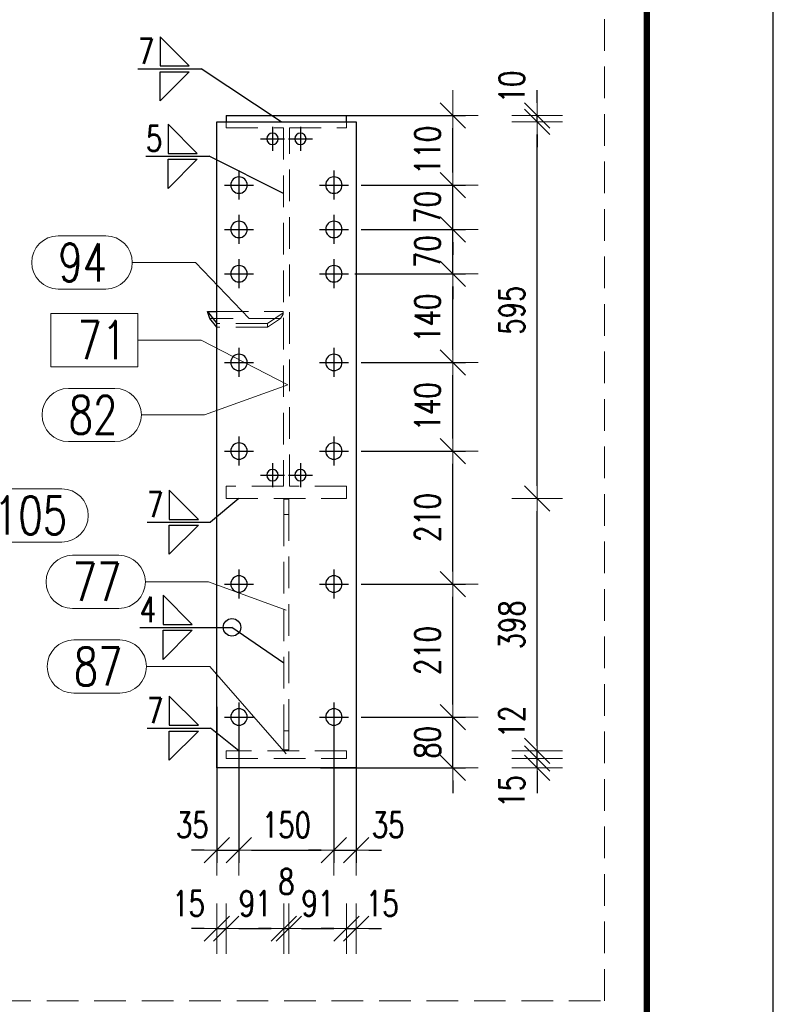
# Model space of a CAD drawing. Header units: millimetres. Extents: x 3528 to 4122, y 12541 to 12988.
# Tile 38 of 47: x 4062 to 4122, y 12675 to 12753. Entities that reach past the tile are written whole.
import ezdxf

# ---------------------------------------------------------------- set-up
doc = ezdxf.new("R2010")
doc.units = ezdxf.units.MM
doc.header["$LTSCALE"] = 10
doc.linetypes.add('HIDDEN', pattern=[0.375, 0.25, -0.125])
doc.linetypes.add('MITTE', pattern=[2, 1.25, -0.25, 0.25, -0.25])
doc.layers.get('Defpoints').update_dxf_attribs({"color": 1})
doc.layers.add('_FORMATKA', color=8, linetype='Continuous', plot=False)
for name, color, linetype, lineweight in [('_RAMKA', 7, 'Continuous', 35), ('PS_DIM', 4, 'Continuous', 13), ('PS_Hidden', 2, 'HIDDEN', 9), ('PS_Pos', 1, 'Continuous', 15), ('PS_SOLID', 7, 'Continuous', 30)]:
    doc.layers.add(name, color=color, linetype=linetype, lineweight=lineweight)
doc.layers.add('PS_MID', color=5, linetype='MITTE')
doc.layers.add('PS_WELD', color=1, linetype='Continuous')
doc.styles.add('simplex', font='simplex.shx', dxfattribs={"width": 0.75})
doc.dimstyles.new('1_20_PRZ', dxfattribs={"dimtxt": 2, "dimasz": 1, "dimexe": 2, "dimexo": 5, "dimgap": 1, "dimtad": 1, "dimdec": 0, "dimlfac": 20, "dimtxsty": 'simplex', "dimblk": 'dimznak', "dimcen": 2, "dimse1": 1, "dimse2": 1, "dimclrd": 256, "dimclrt": 4, "dimadec": 1, "dimazin": 0, "dimtfac": 1, "dimtdec": 0, "dimtix": 1, "dimtmove": 2, "dimatfit": 3, "dimldrblk": 'dim-grot', "dimfxl": 1, "dimarcsym": 0})
doc.dimstyles.new('1_20_SC', dxfattribs={"dimtxt": 2, "dimasz": 1, "dimexe": 1, "dimexo": 1, "dimgap": 1, "dimtad": 1, "dimdec": 0, "dimlfac": 20, "dimtxsty": 'simplex', "dimblk": 'dimznak', "dimcen": 2, "dimclrd": 256, "dimclre": 256, "dimclrt": 4, "dimadec": 1, "dimazin": 0, "dimtfac": 1, "dimtdec": 0, "dimtix": 1, "dimtmove": 2, "dimatfit": 3, "dimldrblk": 'dim-grot', "dimfxl": 1, "dimarcsym": 0})

# ---------------------------------------------------------------- blocks, each defined once
blk = doc.blocks.new('dimznak')
at = {"color": 0}
for points in [[(0, 2), (0, -2)], [(-2, 0), (2, 0)]]:
    blk.add_lwpolyline(points, dxfattribs=at)
at = {"color": 2}
blk.add_lwpolyline([(1, 1), (-1, -1)], dxfattribs=at)
blk = doc.blocks.new('*D165')
at = {"layer": 'Defpoints', "color": 0, "transparency": 16777216}
for p in [(4088.073, 12697.515), (4096.324, 12697.515), (4084.874, 12693.515)]:
    blk.add_point(p, dxfattribs=at)
at = {"layer": 'PS_DIM', "lineweight": -2, "transparency": 16777216}
for p, q in [((4096.324, 12698.515), (4096.324, 12699.515)), ((4089.073, 12697.515), (4097.324, 12697.515)), ((4096.324, 12693.515), (4096.324, 12697.515)), ((4085.874, 12693.515), (4097.324, 12693.515)), ((4096.324, 12692.515), (4096.324, 12691.515))]:
    blk.add_line(p, q, dxfattribs=at)
for p, rotation in [((4096.324, 12697.515), 270), ((4096.324, 12693.515), 90)]:
    blk.add_blockref('dimznak', p, dxfattribs=dict(at, rotation=rotation))
at = {"layer": 'PS_DIM', "color": 4, "transparency": 16777216, "insert": (4094.324, 12695.515), "char_height": 2, "attachment_point": 5, "rotation": 90, "style": 'simplex'}
blk.add_mtext('80', dxfattribs=at)
blk = doc.blocks.new('dim-grot')
blk.add_hatch(color=256).paths.add_polyline_path([(0, 0), (-2, 0.5), (-2, -0.5)])
blk.add_lwpolyline([(0, 0), (-2, 0.5), (-2, -0.5), (0, 0)])
blk = doc.blocks.new('*D166')
at = {"layer": 'Defpoints', "color": 0, "transparency": 16777216}
for p in [(4088.073, 12708.015), (4096.324, 12708.015), (4088.073, 12697.515)]:
    blk.add_point(p, dxfattribs=at)
at = {"layer": 'PS_DIM', "lineweight": -2, "transparency": 16777216}
for p, q in [((4089.073, 12708.015), (4097.324, 12708.015)), ((4096.324, 12698.515), (4096.324, 12707.015)), ((4089.073, 12697.515), (4097.324, 12697.515))]:
    blk.add_line(p, q, dxfattribs=at)
for p, rotation in [((4096.324, 12708.015), 90), ((4096.324, 12697.515), 270)]:
    blk.add_blockref('dimznak', p, dxfattribs=dict(at, rotation=rotation))
at = {"layer": 'PS_DIM', "color": 4, "transparency": 16777216, "insert": (4094.324, 12702.765), "char_height": 2, "attachment_point": 5, "rotation": 90, "style": 'simplex'}
blk.add_mtext('210', dxfattribs=at)
blk = doc.blocks.new('*D167')
at = {"layer": 'Defpoints', "color": 0, "transparency": 16777216}
for p in [(4088.073, 12718.515), (4096.324, 12718.515), (4088.073, 12708.015)]:
    blk.add_point(p, dxfattribs=at)
at = {"layer": 'PS_DIM', "lineweight": -2, "transparency": 16777216}
for p, q in [((4089.073, 12718.515), (4097.324, 12718.515)), ((4096.324, 12709.015), (4096.324, 12717.515)), ((4089.073, 12708.015), (4097.324, 12708.015))]:
    blk.add_line(p, q, dxfattribs=at)
for p, rotation in [((4096.324, 12718.515), 90), ((4096.324, 12708.015), 270)]:
    blk.add_blockref('dimznak', p, dxfattribs=dict(at, rotation=rotation))
at = {"layer": 'PS_DIM', "color": 4, "transparency": 16777216, "insert": (4094.324, 12713.265), "char_height": 2, "attachment_point": 5, "rotation": 90, "style": 'simplex'}
blk.add_mtext('210', dxfattribs=at)
blk = doc.blocks.new('*D168')
at = {"layer": 'Defpoints', "color": 0, "transparency": 16777216}
for p in [(4088.073, 12725.515), (4096.324, 12725.515), (4088.073, 12718.515)]:
    blk.add_point(p, dxfattribs=at)
at = {"layer": 'PS_DIM', "lineweight": -2, "transparency": 16777216}
for p, q in [((4089.073, 12725.515), (4097.324, 12725.515)), ((4096.324, 12719.515), (4096.324, 12724.515)), ((4089.073, 12718.515), (4097.324, 12718.515))]:
    blk.add_line(p, q, dxfattribs=at)
for p, rotation in [((4096.324, 12725.515), 90), ((4096.324, 12718.515), 270)]:
    blk.add_blockref('dimznak', p, dxfattribs=dict(at, rotation=rotation))
at = {"layer": 'PS_DIM', "color": 4, "transparency": 16777216, "insert": (4094.324, 12722.015), "char_height": 2, "attachment_point": 5, "rotation": 90, "style": 'simplex'}
blk.add_mtext('140', dxfattribs=at)
blk = doc.blocks.new('*D169')
at = {"layer": 'Defpoints', "color": 0, "transparency": 16777216}
for p in [(4087.573, 12732.515), (4096.324, 12732.515), (4088.073, 12725.515)]:
    blk.add_point(p, dxfattribs=at)
at = {"layer": 'PS_DIM', "lineweight": -2, "transparency": 16777216}
for p, q in [((4088.573, 12732.515), (4097.324, 12732.515)), ((4096.324, 12726.515), (4096.324, 12731.515)), ((4089.073, 12725.515), (4097.324, 12725.515))]:
    blk.add_line(p, q, dxfattribs=at)
for p, rotation in [((4096.324, 12732.515), 90), ((4096.324, 12725.515), 270)]:
    blk.add_blockref('dimznak', p, dxfattribs=dict(at, rotation=rotation))
at = {"layer": 'PS_DIM', "color": 4, "transparency": 16777216, "insert": (4094.324, 12729.015), "char_height": 2, "attachment_point": 5, "rotation": 90, "style": 'simplex'}
blk.add_mtext('140', dxfattribs=at)
blk = doc.blocks.new('*D170')
at = {"layer": 'Defpoints', "color": 0, "transparency": 16777216}
for p in [(4088.073, 12736.015), (4096.324, 12736.015), (4087.573, 12732.515)]:
    blk.add_point(p, dxfattribs=at)
at = {"layer": 'PS_DIM', "lineweight": -2, "transparency": 16777216}
for p, q in [((4096.324, 12737.015), (4096.324, 12738.015)), ((4089.073, 12736.015), (4097.324, 12736.015)), ((4096.324, 12732.515), (4096.324, 12736.015)), ((4088.573, 12732.515), (4097.324, 12732.515)), ((4096.324, 12731.515), (4096.324, 12730.515))]:
    blk.add_line(p, q, dxfattribs=at)
for p, rotation in [((4096.324, 12736.015), 270), ((4096.324, 12732.515), 90)]:
    blk.add_blockref('dimznak', p, dxfattribs=dict(at, rotation=rotation))
at = {"layer": 'PS_DIM', "color": 4, "transparency": 16777216, "insert": (4094.324, 12734.265), "char_height": 2, "attachment_point": 5, "rotation": 90, "style": 'simplex'}
blk.add_mtext('70', dxfattribs=at)
blk = doc.blocks.new('*D171')
at = {"layer": 'Defpoints', "color": 0, "transparency": 16777216}
for p in [(4088.073, 12739.515), (4096.324, 12739.515), (4088.073, 12736.015)]:
    blk.add_point(p, dxfattribs=at)
at = {"layer": 'PS_DIM', "lineweight": -2, "transparency": 16777216}
for p, q in [((4096.324, 12740.515), (4096.324, 12741.515)), ((4089.073, 12739.515), (4097.324, 12739.515)), ((4096.324, 12736.015), (4096.324, 12739.515)), ((4089.073, 12736.015), (4097.324, 12736.015)), ((4096.324, 12735.015), (4096.324, 12734.015))]:
    blk.add_line(p, q, dxfattribs=at)
for p, rotation in [((4096.324, 12739.515), 270), ((4096.324, 12736.015), 90)]:
    blk.add_blockref('dimznak', p, dxfattribs=dict(at, rotation=rotation))
at = {"layer": 'PS_DIM', "color": 4, "transparency": 16777216, "insert": (4094.324, 12737.765), "char_height": 2, "attachment_point": 5, "rotation": 90, "style": 'simplex'}
blk.add_mtext('70', dxfattribs=at)
blk = doc.blocks.new('*D172')
at = {"layer": 'Defpoints', "color": 0, "transparency": 16777216}
for p in [(4084.832, 12745.015), (4096.324, 12745.015), (4088.073, 12739.515)]:
    blk.add_point(p, dxfattribs=at)
at = {"layer": 'PS_DIM', "lineweight": -2, "transparency": 16777216}
for p, q in [((4085.832, 12745.015), (4097.324, 12745.015)), ((4096.324, 12740.515), (4096.324, 12744.015)), ((4089.073, 12739.515), (4097.324, 12739.515))]:
    blk.add_line(p, q, dxfattribs=at)
for p, rotation in [((4096.324, 12745.015), 90), ((4096.324, 12739.515), 270)]:
    blk.add_blockref('dimznak', p, dxfattribs=dict(at, rotation=rotation))
at = {"layer": 'PS_DIM', "color": 4, "transparency": 16777216, "insert": (4094.324, 12742.265), "char_height": 2, "attachment_point": 5, "rotation": 90, "style": 'simplex'}
blk.add_mtext('110', dxfattribs=at)
blk = doc.blocks.new('*D173')
at = {"layer": 'Defpoints', "color": 0, "transparency": 16777216}
for p in [(4086.518, 12694.249), (4086.518, 12693.515), (4102.982, 12694.249)]:
    blk.add_point(p, dxfattribs=at)
at = {"layer": 'PS_DIM', "lineweight": -2, "transparency": 16777216}
for p, q in [((4102.982, 12695.249), (4102.982, 12696.249)), ((4102.982, 12693.515), (4102.982, 12694.249)), ((4102.982, 12692.515), (4102.982, 12691.515))]:
    blk.add_line(p, q, dxfattribs=at)
for p, rotation in [((4102.982, 12694.249), 270), ((4102.982, 12693.515), 90)]:
    blk.add_blockref('dimznak', p, dxfattribs=dict(at, rotation=rotation))
at = {"layer": 'PS_DIM', "color": 4, "transparency": 16777216, "insert": (4100.982, 12691.648), "char_height": 2, "attachment_point": 5, "rotation": 90, "style": 'simplex'}
blk.add_mtext('15', dxfattribs=at)
blk = doc.blocks.new('*D174')
at = {"layer": 'Defpoints', "color": 0, "transparency": 16777216}
for p in [(4086.447, 12694.838), (4102.982, 12694.838), (4086.518, 12694.249)]:
    blk.add_point(p, dxfattribs=at)
at = {"layer": 'PS_DIM', "lineweight": -2, "transparency": 16777216}
for p, q in [((4102.982, 12695.838), (4102.982, 12696.838)), ((4102.982, 12694.249), (4102.982, 12694.838)), ((4102.982, 12693.249), (4102.982, 12692.249))]:
    blk.add_line(p, q, dxfattribs=at)
for p, rotation in [((4102.982, 12694.838), 270), ((4102.982, 12694.249), 90)]:
    blk.add_blockref('dimznak', p, dxfattribs=dict(at, rotation=rotation))
at = {"layer": 'PS_DIM', "color": 4, "transparency": 16777216, "insert": (4100.982, 12697.129), "char_height": 2, "attachment_point": 5, "rotation": 90, "style": 'simplex'}
blk.add_mtext('12', dxfattribs=at)
blk = doc.blocks.new('*D175')
at = {"layer": 'Defpoints', "color": 0, "transparency": 16777216}
for p in [(4086.447, 12714.761), (4102.982, 12714.761), (4086.447, 12694.838)]:
    blk.add_point(p, dxfattribs=at)
at = {"layer": 'PS_DIM', "lineweight": -2, "transparency": 16777216}
blk.add_line((4102.982, 12695.838), (4102.982, 12713.761), dxfattribs=at)
for p, rotation in [((4102.982, 12714.761), 90), ((4102.982, 12694.838), 270)]:
    blk.add_blockref('dimznak', p, dxfattribs=dict(at, rotation=rotation))
at = {"layer": 'PS_DIM', "color": 4, "transparency": 16777216, "insert": (4100.982, 12704.799), "char_height": 2, "attachment_point": 5, "rotation": 90, "style": 'simplex'}
blk.add_mtext('398', dxfattribs=at)
blk = doc.blocks.new('*D176')
at = {"layer": 'Defpoints', "color": 0, "transparency": 16777216}
for p in [(4085.497, 12744.515), (4102.982, 12744.515), (4086.447, 12714.761)]:
    blk.add_point(p, dxfattribs=at)
at = {"layer": 'PS_DIM', "lineweight": -2, "transparency": 16777216}
blk.add_line((4102.982, 12715.761), (4102.982, 12743.515), dxfattribs=at)
for p, rotation in [((4102.982, 12744.515), 90), ((4102.982, 12714.761), 270)]:
    blk.add_blockref('dimznak', p, dxfattribs=dict(at, rotation=rotation))
at = {"layer": 'PS_DIM', "color": 4, "transparency": 16777216, "insert": (4100.982, 12729.638), "char_height": 2, "attachment_point": 5, "rotation": 90, "style": 'simplex'}
blk.add_mtext('595', dxfattribs=at)
blk = doc.blocks.new('*D177')
at = {"layer": 'Defpoints', "color": 0, "transparency": 16777216}
for p in [(4085.497, 12745.015), (4102.982, 12745.015), (4085.497, 12744.515)]:
    blk.add_point(p, dxfattribs=at)
at = {"layer": 'PS_DIM', "lineweight": -2, "transparency": 16777216}
for p, q in [((4102.982, 12746.015), (4102.982, 12747.015)), ((4102.982, 12744.515), (4102.982, 12745.015)), ((4102.982, 12743.515), (4102.982, 12742.515))]:
    blk.add_line(p, q, dxfattribs=at)
for p, rotation in [((4102.982, 12745.015), 270), ((4102.982, 12744.515), 90)]:
    blk.add_blockref('dimznak', p, dxfattribs=dict(at, rotation=rotation))
at = {"layer": 'PS_DIM', "color": 4, "transparency": 16777216, "insert": (4100.982, 12747.266), "char_height": 2, "attachment_point": 5, "rotation": 90, "style": 'simplex'}
blk.add_mtext('10', dxfattribs=at)
blk = doc.blocks.new('*D178')
at = {"layer": 'Defpoints', "color": 0, "transparency": 16777216}
for p in [(4077.673, 12699.334), (4079.423, 12698.665), (4079.423, 12686.999)]:
    blk.add_point(p, dxfattribs=at)
at = {"layer": 'PS_DIM', "lineweight": -2, "transparency": 16777216}
for p, q in [((4077.673, 12698.334), (4077.673, 12685.999)), ((4079.423, 12697.665), (4079.423, 12685.999)), ((4076.673, 12686.999), (4075.673, 12686.999)), ((4077.673, 12686.999), (4079.423, 12686.999)), ((4080.423, 12686.999), (4081.423, 12686.999))]:
    blk.add_line(p, q, dxfattribs=at)
blk.add_blockref('dimznak', (4077.673, 12686.999), dxfattribs=at)
at = {"layer": 'PS_DIM', "lineweight": -2, "transparency": 16777216, "rotation": 180}
blk.add_blockref('dimznak', (4079.423, 12686.999), dxfattribs=at)
at = {"layer": 'PS_DIM', "color": 4, "transparency": 16777216, "insert": (4075.735, 12688.999), "char_height": 2, "attachment_point": 5, "style": 'simplex'}
blk.add_mtext('35', dxfattribs=at)
blk = doc.blocks.new('*D179')
at = {"layer": 'Defpoints', "color": 0, "transparency": 16777216}
for p in [(4079.423, 12698.665), (4086.923, 12698.665), (4086.923, 12686.999)]:
    blk.add_point(p, dxfattribs=at)
at = {"layer": 'PS_DIM', "lineweight": -2, "transparency": 16777216}
for p, q in [((4079.423, 12697.665), (4079.423, 12685.999)), ((4086.923, 12697.665), (4086.923, 12685.999)), ((4080.423, 12686.999), (4085.923, 12686.999))]:
    blk.add_line(p, q, dxfattribs=at)
at = {"layer": 'PS_DIM', "lineweight": -2, "transparency": 16777216, "rotation": 180}
blk.add_blockref('dimznak', (4079.423, 12686.999), dxfattribs=at)
at = {"layer": 'PS_DIM', "lineweight": -2, "transparency": 16777216}
blk.add_blockref('dimznak', (4086.923, 12686.999), dxfattribs=at)
at = {"layer": 'PS_DIM', "color": 4, "transparency": 16777216, "insert": (4083.173, 12688.999), "char_height": 2, "attachment_point": 5, "style": 'simplex'}
blk.add_mtext('150', dxfattribs=at)
blk = doc.blocks.new('*D180')
at = {"layer": 'Defpoints', "color": 0, "transparency": 16777216}
for p in [(4088.673, 12699.611), (4086.923, 12698.665), (4088.673, 12686.999)]:
    blk.add_point(p, dxfattribs=at)
at = {"layer": 'PS_DIM', "lineweight": -2, "transparency": 16777216}
for p, q in [((4088.673, 12698.611), (4088.673, 12685.999)), ((4086.923, 12697.665), (4086.923, 12685.999)), ((4085.923, 12686.999), (4084.923, 12686.999)), ((4086.923, 12686.999), (4088.673, 12686.999)), ((4089.673, 12686.999), (4090.673, 12686.999))]:
    blk.add_line(p, q, dxfattribs=at)
blk.add_blockref('dimznak', (4086.923, 12686.999), dxfattribs=at)
at = {"layer": 'PS_DIM', "lineweight": -2, "transparency": 16777216, "rotation": 180}
blk.add_blockref('dimznak', (4088.673, 12686.999), dxfattribs=at)
at = {"layer": 'PS_DIM', "color": 4, "transparency": 16777216, "insert": (4091.207, 12688.999), "char_height": 2, "attachment_point": 5, "style": 'simplex'}
blk.add_mtext('35', dxfattribs=at)
blk = doc.blocks.new('*D181')
at = {"layer": 'Defpoints', "color": 0, "transparency": 16777216}
for p in [(4077.673, 12700.377), (4078.423, 12694.838), (4078.423, 12680.806)]:
    blk.add_point(p, dxfattribs=at)
at = {"layer": 'PS_DIM', "lineweight": -2, "transparency": 16777216}
for p, q in [((4076.673, 12680.806), (4075.673, 12680.806)), ((4077.673, 12680.806), (4078.423, 12680.806)), ((4079.423, 12680.806), (4080.423, 12680.806))]:
    blk.add_line(p, q, dxfattribs=at)
blk.add_blockref('dimznak', (4077.673, 12680.806), dxfattribs=at)
at = {"layer": 'PS_DIM', "lineweight": -2, "transparency": 16777216, "rotation": 180}
blk.add_blockref('dimznak', (4078.423, 12680.806), dxfattribs=at)
at = {"layer": 'PS_DIM', "color": 4, "transparency": 16777216, "insert": (4075.442, 12682.806), "char_height": 2, "attachment_point": 5, "style": 'simplex'}
blk.add_mtext('15', dxfattribs=at)
blk = doc.blocks.new('*D182')
at = {"layer": 'Defpoints', "color": 0, "transparency": 16777216}
for p in [(4082.973, 12700.356), (4078.423, 12694.838), (4082.973, 12680.806)]:
    blk.add_point(p, dxfattribs=at)
at = {"layer": 'PS_DIM', "lineweight": -2, "transparency": 16777216}
blk.add_line((4079.423, 12680.806), (4081.973, 12680.806), dxfattribs=at)
at = {"layer": 'PS_DIM', "lineweight": -2, "transparency": 16777216, "rotation": 180}
blk.add_blockref('dimznak', (4078.423, 12680.806), dxfattribs=at)
at = {"layer": 'PS_DIM', "lineweight": -2, "transparency": 16777216}
blk.add_blockref('dimznak', (4082.973, 12680.806), dxfattribs=at)
at = {"layer": 'PS_DIM', "color": 4, "transparency": 16777216, "insert": (4080.698, 12682.806), "char_height": 2, "attachment_point": 5, "style": 'simplex'}
blk.add_mtext('91', dxfattribs=at)
blk = doc.blocks.new('*D183')
at = {"layer": 'Defpoints', "color": 0, "transparency": 16777216}
for p in [(4082.973, 12700.356), (4083.373, 12700.356), (4083.373, 12680.806)]:
    blk.add_point(p, dxfattribs=at)
at = {"layer": 'PS_DIM', "lineweight": -2, "transparency": 16777216}
for p, q in [((4081.973, 12680.806), (4080.973, 12680.806)), ((4082.973, 12680.806), (4083.373, 12680.806)), ((4084.373, 12680.806), (4085.373, 12680.806))]:
    blk.add_line(p, q, dxfattribs=at)
blk.add_blockref('dimznak', (4082.973, 12680.806), dxfattribs=at)
at = {"layer": 'PS_DIM', "lineweight": -2, "transparency": 16777216, "rotation": 180}
blk.add_blockref('dimznak', (4083.373, 12680.806), dxfattribs=at)
at = {"layer": 'PS_DIM', "color": 4, "transparency": 16777216, "insert": (4083.173, 12684.517), "char_height": 2, "attachment_point": 5, "style": 'simplex'}
blk.add_mtext('8', dxfattribs=at)
blk = doc.blocks.new('*D184')
at = {"layer": 'Defpoints', "color": 0, "transparency": 16777216}
for p in [(4083.373, 12700.356), (4087.923, 12694.838), (4087.923, 12680.806)]:
    blk.add_point(p, dxfattribs=at)
at = {"layer": 'PS_DIM', "lineweight": -2, "transparency": 16777216}
blk.add_line((4084.373, 12680.806), (4086.923, 12680.806), dxfattribs=at)
at = {"layer": 'PS_DIM', "lineweight": -2, "transparency": 16777216, "rotation": 180}
blk.add_blockref('dimznak', (4083.373, 12680.806), dxfattribs=at)
at = {"layer": 'PS_DIM', "lineweight": -2, "transparency": 16777216}
blk.add_blockref('dimznak', (4087.923, 12680.806), dxfattribs=at)
at = {"layer": 'PS_DIM', "color": 4, "transparency": 16777216, "insert": (4085.648, 12682.806), "char_height": 2, "attachment_point": 5, "style": 'simplex'}
blk.add_mtext('91', dxfattribs=at)
blk = doc.blocks.new('*D185')
at = {"layer": 'Defpoints', "color": 0, "transparency": 16777216}
for p in [(4088.673, 12698.611), (4087.923, 12694.838), (4088.673, 12680.806)]:
    blk.add_point(p, dxfattribs=at)
at = {"layer": 'PS_DIM', "lineweight": -2, "transparency": 16777216}
for p, q in [((4086.923, 12680.806), (4085.923, 12680.806)), ((4087.923, 12680.806), (4088.673, 12680.806)), ((4089.673, 12680.806), (4090.673, 12680.806))]:
    blk.add_line(p, q, dxfattribs=at)
blk.add_blockref('dimznak', (4087.923, 12680.806), dxfattribs=at)
at = {"layer": 'PS_DIM', "lineweight": -2, "transparency": 16777216, "rotation": 180}
blk.add_blockref('dimznak', (4088.673, 12680.806), dxfattribs=at)
at = {"layer": 'PS_DIM', "color": 4, "transparency": 16777216, "insert": (4090.748, 12682.806), "char_height": 2, "attachment_point": 5, "style": 'simplex'}
blk.add_mtext('15', dxfattribs=at)
blk = doc.blocks.new('*X470')
at = {"color": 1}
for p, q in [((4060.062, 12715.531), (4065.419, 12715.531)), ((4049.426, 12709.828), (4052.962, 12713.431)), ((4052.962, 12713.431), (4057.962, 12713.431)), ((4060.062, 12711.331), (4065.419, 12711.331))]:
    blk.add_line(p, q, dxfattribs=at)
for centre, start, end in [((4060.062, 12713.431), 90, 270), ((4065.419, 12713.431), 270, 90)]:
    blk.add_arc(centre, 2.1, start, end, dxfattribs=at)
at = {"color": 2, "style": 'simplex', "width": 0.75}
blk.add_text('105', height=3, dxfattribs=at).set_placement((4060.062, 12711.931))
blk = doc.blocks.new('*X471')
at = {"color": 1}
for p, q in [((4060.062, 12715.531), (4065.419, 12715.531)), ((4049.426, 12709.828), (4052.962, 12713.431)), ((4052.962, 12713.431), (4057.962, 12713.431)), ((4060.062, 12711.331), (4065.419, 12711.331))]:
    blk.add_line(p, q, dxfattribs=at)
for centre, start, end in [((4060.062, 12713.431), 90, 270), ((4065.419, 12713.431), 270, 90)]:
    blk.add_arc(centre, 2.1, start, end, dxfattribs=at)
at = {"color": 2, "style": 'simplex', "width": 0.75}
blk.add_text('105', height=3, dxfattribs=at).set_placement((4060.062, 12711.931))
blk = doc.blocks.new('*X474')
at = {"color": 1}
for p, q in [((4065.967, 12723.465), (4069.61, 12723.465)), ((4083.273, 12723.743), (4076.71, 12721.365)), ((4071.71, 12721.365), (4076.71, 12721.365)), ((4065.967, 12719.265), (4069.61, 12719.265))]:
    blk.add_line(p, q, dxfattribs=at)
for centre, start, end in [((4065.967, 12721.365), 90, 270), ((4069.61, 12721.365), 270, 90)]:
    blk.add_arc(centre, 2.1, start, end, dxfattribs=at)
at = {"color": 2, "style": 'simplex', "width": 0.75}
blk.add_text('82', height=3, dxfattribs=at).set_placement((4065.967, 12719.865))
blk = doc.blocks.new('*X475')
at = {"color": 1}
for p, q in [((4065.147, 12735.511), (4068.897, 12735.511)), ((4070.997, 12733.411), (4075.997, 12733.411)), ((4080.22, 12728.985), (4075.997, 12733.411)), ((4065.147, 12731.311), (4068.897, 12731.311))]:
    blk.add_line(p, q, dxfattribs=at)
for centre, start, end in [((4065.147, 12733.411), 90, 270), ((4068.897, 12733.411), 270, 90)]:
    blk.add_arc(centre, 2.1, start, end, dxfattribs=at)
at = {"color": 2, "style": 'simplex', "width": 0.75}
blk.add_text('94', height=3, dxfattribs=at).set_placement((4065.147, 12731.911))
blk = doc.blocks.new('*X476')
at = {"color": 1}
for p, q in [((4071.445, 12729.378), (4064.566, 12729.378)), ((4064.566, 12729.378), (4064.566, 12725.178)), ((4071.445, 12725.178), (4071.445, 12729.378)), ((4071.445, 12727.278), (4076.445, 12727.278)), ((4083.273, 12723.743), (4076.445, 12727.278)), ((4064.566, 12725.178), (4071.445, 12725.178))]:
    blk.add_line(p, q, dxfattribs=at)
at = {"color": 30, "style": 'simplex', "width": 0.75}
blk.add_text('71', height=3, dxfattribs=at).set_placement((4066.666, 12725.778))
blk = doc.blocks.new('*X477')
at = {"color": 1}
for p, q in [((4066.283, 12710.287), (4069.926, 12710.287)), ((4072.026, 12708.187), (4077.026, 12708.187)), ((4083.15, 12705.963), (4077.026, 12708.187)), ((4066.283, 12706.087), (4069.926, 12706.087))]:
    blk.add_line(p, q, dxfattribs=at)
for centre, start, end in [((4066.283, 12708.187), 90, 270), ((4069.926, 12708.187), 270, 90)]:
    blk.add_arc(centre, 2.1, start, end, dxfattribs=at)
at = {"color": 2, "style": 'simplex', "width": 0.75}
blk.add_text('77', height=3, dxfattribs=at).set_placement((4066.283, 12706.687))
blk = doc.blocks.new('*X478')
at = {"color": 1}
for p, q in [((4066.371, 12703.601), (4070.014, 12703.601)), ((4072.114, 12701.501), (4077.114, 12701.501)), ((4083.15, 12694.597), (4077.114, 12701.501)), ((4066.371, 12699.401), (4070.014, 12699.401))]:
    blk.add_line(p, q, dxfattribs=at)
for centre, start, end in [((4066.371, 12701.501), 90, 270), ((4070.014, 12701.501), 270, 90)]:
    blk.add_arc(centre, 2.1, start, end, dxfattribs=at)
at = {"color": 2, "style": 'simplex', "width": 0.75}
blk.add_text('87', height=3, dxfattribs=at).set_placement((4066.371, 12700.001))
blk = doc.blocks.new('*X481')
at = {"color": 3}
for p, q in [((4075.493, 12748.922), (4073.193, 12751.222)), ((4073.193, 12751.222), (4073.193, 12748.922)), ((4073.193, 12748.922), (4075.493, 12748.922)), ((4073.193, 12748.462), (4075.493, 12748.462)), ((4075.493, 12748.462), (4073.193, 12746.162)), ((4073.193, 12746.162), (4073.193, 12748.462))]:
    blk.add_line(p, q, dxfattribs=at)
at = {"color": 9}
for p in [(4071.438, 12748.692), (4082.746, 12744.515)]:
    blk.add_line(p, (4076.438, 12748.692), dxfattribs=at)
at = {"color": 2, "style": 'simplex', "width": 0.75}
blk.add_text('7', height=2, dxfattribs=at).set_placement((4071.438, 12749.092))
blk = doc.blocks.new('*X482')
at = {"color": 3}
for p, q in [((4076.218, 12713.123), (4073.918, 12715.423)), ((4073.918, 12715.423), (4073.918, 12713.123)), ((4073.918, 12713.123), (4076.218, 12713.123)), ((4073.918, 12712.663), (4076.218, 12712.663)), ((4076.218, 12712.663), (4073.918, 12710.363)), ((4073.918, 12710.363), (4073.918, 12712.663))]:
    blk.add_line(p, q, dxfattribs=at)
at = {"color": 9}
for p in [(4079.423, 12714.761), (4072.163, 12712.893)]:
    blk.add_line(p, (4077.163, 12712.893), dxfattribs=at)
at = {"color": 2, "style": 'simplex', "width": 0.75}
blk.add_text('7', height=2, dxfattribs=at).set_placement((4072.163, 12713.293))
blk = doc.blocks.new('*X483')
at = {"color": 3}
for p, q in [((4076.218, 12696.865), (4073.918, 12699.165)), ((4073.918, 12699.165), (4073.918, 12696.865)), ((4073.918, 12696.865), (4076.218, 12696.865)), ((4073.918, 12696.405), (4076.218, 12696.405)), ((4076.218, 12696.405), (4073.918, 12694.105)), ((4073.918, 12694.105), (4073.918, 12696.405))]:
    blk.add_line(p, q, dxfattribs=at)
at = {"color": 9}
for p in [(4072.163, 12696.635), (4079.423, 12694.838)]:
    blk.add_line(p, (4077.163, 12696.635), dxfattribs=at)
at = {"color": 2, "style": 'simplex', "width": 0.75}
blk.add_text('7', height=2, dxfattribs=at).set_placement((4072.163, 12697.035))
blk = doc.blocks.new('*X485')
at = {"color": 3}
for p, q in [((4076.128, 12742.016), (4073.828, 12744.316)), ((4073.828, 12744.316), (4073.828, 12742.016)), ((4073.828, 12742.016), (4076.128, 12742.016)), ((4073.828, 12741.556), (4076.128, 12741.556)), ((4076.128, 12741.556), (4073.828, 12739.256)), ((4073.828, 12739.256), (4073.828, 12741.556))]:
    blk.add_line(p, q, dxfattribs=at)
at = {"color": 9}
for p in [(4072.073, 12741.786), (4082.938, 12738.84)]:
    blk.add_line(p, (4077.073, 12741.786), dxfattribs=at)
at = {"color": 2, "style": 'simplex', "width": 0.75}
blk.add_text('5', height=2, dxfattribs=at).set_placement((4072.073, 12742.186))
blk = doc.blocks.new('*X488')
at = {"color": 2}
for p, q in [((4075.728, 12704.827), (4073.428, 12707.127)), ((4073.428, 12707.127), (4073.428, 12704.827)), ((4073.428, 12704.827), (4075.728, 12704.827)), ((4073.428, 12704.367), (4075.728, 12704.367)), ((4075.728, 12704.367), (4073.428, 12702.067)), ((4073.428, 12702.067), (4073.428, 12704.367))]:
    blk.add_line(p, q, dxfattribs=at)
at = {"color": 9}
for p in [(4071.588, 12704.597), (4082.973, 12701.777)]:
    blk.add_line(p, (4078.87, 12704.597), dxfattribs=at)
blk.add_circle((4078.87, 12704.597), 0.69, dxfattribs=at)
at = {"color": 3, "style": 'simplex', "width": 0.75}
blk.add_text('4', height=2, dxfattribs=at).set_placement((4071.588, 12704.997))

msp = doc.modelspace()

# ---------------------------------------------------------------- linework, layer by layer
at = {"layer": '_FORMATKA', "lineweight": -3}
msp.add_lwpolyline([(3527.638, 12541.219), (4121.638, 12541.219), (4121.638, 12961.219), (3527.638, 12961.219)], close=True, dxfattribs=at)
at = {"layer": '_RAMKA', "lineweight": -3, "const_width": 0.5}
msp.add_lwpolyline([(3557.638, 12551.219), (4111.638, 12551.219), (4111.638, 12951.219), (3557.638, 12951.219)], close=True, dxfattribs=at)
at = {"layer": 'PS_Hidden', "color": 2, "linetype": 'HIDDEN', "extrusion": (-1, 2.67508e-13, 1.11022e-16)}
for p, q in [((4078.423, 12744.515), (4078.423, 12744.034)), ((4087.923, 12744.034), (4087.923, 12744.515)), ((4078.423, 12744.034), (4082.938, 12744.034)), ((4082.938, 12744.034), (4082.938, 12715.742)), ((4083.408, 12744.034), (4087.923, 12744.034)), ((4083.408, 12715.742), (4083.408, 12744.034)), ((4077.673, 12729.523), (4082.923, 12729.523)), ((4081.673, 12728.593), (4082.923, 12729.429)), ((4082.923, 12729.312), (4082.705, 12728.985)), ((4082.923, 12729.523), (4082.923, 12729.429)), ((4082.923, 12729.429), (4082.923, 12729.312)), ((4082.705, 12728.985), (4077.13, 12728.985)), ((4081.673, 12728.593), (4077.673, 12728.593)), ((4082.705, 12728.985), (4081.673, 12728.296)), ((4081.673, 12728.296), (4081.673, 12728.593)), ((4081.673, 12728.296), (4077.673, 12728.296)), ((4078.423, 12715.742), (4078.423, 12714.761)), ((4082.938, 12715.742), (4078.423, 12715.742)), ((4087.923, 12715.742), (4083.408, 12715.742)), ((4087.923, 12714.761), (4087.923, 12715.742)), ((4078.423, 12714.761), (4087.923, 12714.761)), ((4082.973, 12713.511), (4082.973, 12714.721)), ((4082.973, 12714.721), (4083.373, 12714.721)), ((4083.373, 12714.721), (4083.373, 12713.511)), ((4083.373, 12713.511), (4082.973, 12713.511)), ((4082.973, 12713.511), (4082.973, 12696.429)), ((4083.373, 12696.429), (4083.373, 12713.511)), ((4082.973, 12696.429), (4083.373, 12696.429)), ((4082.973, 12694.938), (4082.973, 12696.429)), ((4083.373, 12696.429), (4083.373, 12694.938)), ((4087.923, 12694.838), (4078.423, 12694.838)), ((4078.423, 12694.249), (4078.423, 12694.838)), ((4083.373, 12694.938), (4082.973, 12694.938)), ((4087.923, 12694.249), (4087.923, 12694.838)), ((4078.423, 12694.249), (4087.923, 12694.249))]:
    msp.add_line(p, q, dxfattribs=at)
at = {"layer": 'PS_Hidden', "color": 2, "linetype": 'HIDDEN'}
msp.add_lwpolyline([(4108.293, 12768.671), (3981.741, 12768.671), (3981.741, 12675.118), (4108.293, 12675.118)], close=True, dxfattribs=at)
at = {"layer": 'PS_MID', "color": 5, "linetype": 'MITTE', "extrusion": (-1, 2.67508e-13, 1.11022e-16)}
for p, q in [((4082.073, 12744.115), (4082.073, 12742.215)), ((4084.273, 12744.115), (4084.273, 12742.215)), ((4081.123, 12743.165), (4083.023, 12743.165)), ((4083.323, 12743.165), (4085.223, 12743.165)), ((4079.423, 12740.665), (4079.423, 12738.365)), ((4086.923, 12740.665), (4086.923, 12738.365)), ((4078.273, 12739.515), (4080.573, 12739.515)), ((4085.773, 12739.515), (4088.073, 12739.515)), ((4079.423, 12737.165), (4079.423, 12734.865)), ((4086.923, 12737.165), (4086.923, 12734.865)), ((4078.273, 12736.015), (4080.573, 12736.015)), ((4085.773, 12736.015), (4088.073, 12736.015)), ((4079.423, 12733.665), (4079.423, 12731.365)), ((4086.923, 12733.665), (4086.923, 12731.365)), ((4078.273, 12732.515), (4080.573, 12732.515)), ((4085.773, 12732.515), (4088.073, 12732.515)), ((4079.423, 12726.665), (4079.423, 12724.365)), ((4086.923, 12726.665), (4086.923, 12724.365)), ((4078.273, 12725.515), (4080.573, 12725.515)), ((4085.773, 12725.515), (4088.073, 12725.515)), ((4079.423, 12719.665), (4079.423, 12717.365)), ((4086.923, 12719.665), (4086.923, 12717.365)), ((4078.273, 12718.515), (4080.573, 12718.515)), ((4085.773, 12718.515), (4088.073, 12718.515)), ((4082.073, 12717.565), (4082.073, 12715.665)), ((4084.273, 12717.565), (4084.273, 12715.665)), ((4081.123, 12716.615), (4083.023, 12716.615)), ((4083.323, 12716.615), (4085.223, 12716.615)), ((4079.423, 12709.165), (4079.423, 12706.865)), ((4086.923, 12709.165), (4086.923, 12706.865)), ((4078.273, 12708.015), (4080.573, 12708.015)), ((4085.773, 12708.015), (4088.073, 12708.015)), ((4079.423, 12698.665), (4079.423, 12696.365)), ((4086.923, 12698.665), (4086.923, 12696.365)), ((4078.273, 12697.515), (4080.573, 12697.515)), ((4085.773, 12697.515), (4088.073, 12697.515))]:
    msp.add_line(p, q, dxfattribs=at)
at = {"layer": 'PS_SOLID', "color": 7, "linetype": 'Continuous', "extrusion": (-1, 2.67508e-13, 1.11022e-16)}
for p, q in [((4078.423, 12745.015), (4078.423, 12744.515)), ((4078.423, 12745.015), (4087.923, 12745.015)), ((4087.923, 12744.515), (4087.923, 12745.015)), ((4077.673, 12744.515), (4088.673, 12744.515)), ((4077.673, 12693.515), (4077.673, 12744.515)), ((4088.673, 12744.515), (4088.673, 12693.515)), ((4076.941, 12729.523), (4077.673, 12728.593)), ((4077.13, 12728.985), (4076.941, 12729.523)), ((4076.941, 12729.523), (4077.673, 12729.523)), ((4077.673, 12728.296), (4077.13, 12728.985)), ((4088.673, 12693.515), (4077.673, 12693.515))]:
    msp.add_line(p, q, dxfattribs=at)
at = {"layer": 'PS_SOLID', "color": 7, "linetype": 'Continuous', "extrusion": (-1.52616e-16, 8.67368e-17, -1)}
for centre in [(-4082.073, 12743.165), (-4084.273, 12743.165)]:
    msp.add_circle(centre, 0.45, dxfattribs=at)
at = {"layer": 'PS_SOLID', "color": 7, "linetype": 'Continuous', "extrusion": (-1.48444e-16, 1.65131e-16, -1)}
for centre in [(-4079.423, 12739.515), (-4086.923, 12739.515), (-4079.423, 12736.015), (-4086.923, 12736.015), (-4079.423, 12732.515), (-4086.923, 12732.515), (-4079.423, 12725.515), (-4086.923, 12725.515), (-4079.423, 12718.515), (-4086.923, 12718.515), (-4079.423, 12708.015), (-4086.923, 12708.015), (-4079.423, 12697.515), (-4086.923, 12697.515)]:
    msp.add_circle(centre, 0.65, dxfattribs=at)
at = {"layer": 'PS_SOLID', "color": 7, "linetype": 'Continuous', "extrusion": (-1.56787e-16, 8.34311e-18, -1)}
for centre in [(-4082.073, 12716.615), (-4084.273, 12716.615)]:
    msp.add_circle(centre, 0.45, dxfattribs=at)

# ---------------------------------------------------------------- block references
at = {"layer": 'PS_Pos'}
for name in ['*X475', '*X476', '*X474', '*X470', '*X471', '*X477', '*X478']:
    msp.add_blockref(name, (0, 0), dxfattribs=at)
at = {"layer": 'PS_WELD'}
for name in ['*X481', '*X485', '*X482', '*X488', '*X483']:
    msp.add_blockref(name, (0, 0), dxfattribs=at)

# ---------------------------------------------------------------- dimensions: what is measured, and where the dimension line sits
at = {"layer": 'PS_DIM'}
for base, p1, p2, picture, middle in [((4102.982, 12745.015), (4085.497, 12744.515), (4085.497, 12745.015), '*D177', (4100.982, 12747.266)), ((4102.982, 12694.838), (4086.518, 12694.249), (4086.447, 12694.838), '*D174', (4100.982, 12697.129)), ((4102.982, 12694.249), (4086.518, 12693.515), (4086.518, 12694.249), '*D173', (4100.982, 12691.648))]:
    dim = msp.add_linear_dim(base=base, p1=p1, p2=p2, angle=90, dimstyle='1_20_PRZ', dxfattribs=at)
    dim.commit()
    dim.dimension.update_dxf_attribs({"geometry": picture, "text_midpoint": middle, "dimtype": 128})
for base, p1, p2, dimstyle, picture, middle in [((4096.324, 12745.015), (4088.073, 12739.515), (4084.832, 12745.015), '1_20_SC', '*D172', (4094.324, 12742.265)), ((4102.982, 12744.515), (4086.447, 12714.761), (4085.497, 12744.515), '1_20_PRZ', '*D176', (4100.982, 12729.638)), ((4096.324, 12739.515), (4088.073, 12736.015), (4088.073, 12739.515), '1_20_SC', '*D171', (4094.324, 12737.765)), ((4096.324, 12736.015), (4087.573, 12732.515), (4088.073, 12736.015), '1_20_SC', '*D170', (4094.324, 12734.265)), ((4096.324, 12732.515), (4088.073, 12725.515), (4087.573, 12732.515), '1_20_SC', '*D169', (4094.324, 12729.015)), ((4096.324, 12725.515), (4088.073, 12718.515), (4088.073, 12725.515), '1_20_SC', '*D168', (4094.324, 12722.015)), ((4096.324, 12718.515), (4088.073, 12708.015), (4088.073, 12718.515), '1_20_SC', '*D167', (4094.324, 12713.265)), ((4102.982, 12714.761), (4086.447, 12694.838), (4086.447, 12714.761), '1_20_PRZ', '*D175', (4100.982, 12704.799)), ((4096.324, 12708.015), (4088.073, 12697.515), (4088.073, 12708.015), '1_20_SC', '*D166', (4094.324, 12702.765)), ((4096.324, 12697.515), (4084.874, 12693.515), (4088.073, 12697.515), '1_20_SC', '*D165', (4094.324, 12695.515))]:
    dim = msp.add_linear_dim(base=base, p1=p1, p2=p2, angle=90, dimstyle=dimstyle, dxfattribs=at)
    dim.commit()
    dim.dimension.update_dxf_attribs({"geometry": picture, "text_midpoint": middle})
for base, p1, p2, dimstyle, picture, middle in [((4078.423, 12680.806), (4077.673, 12700.377), (4078.423, 12694.838), '1_20_PRZ', '*D181', (4075.442, 12682.806)), ((4083.373, 12680.806), (4082.973, 12700.356), (4083.373, 12700.356), '1_20_PRZ', '*D183', (4083.173, 12684.517)), ((4079.423, 12686.999), (4077.673, 12699.334), (4079.423, 12698.665), '1_20_SC', '*D178', (4075.735, 12688.999)), ((4088.673, 12686.999), (4086.923, 12698.665), (4088.673, 12699.611), '1_20_SC', '*D180', (4091.207, 12688.999)), ((4088.673, 12680.806), (4087.923, 12694.838), (4088.673, 12698.611), '1_20_PRZ', '*D185', (4090.748, 12682.806))]:
    dim = msp.add_linear_dim(base=base, p1=p1, p2=p2, dimstyle=dimstyle, dxfattribs=at)
    dim.commit()
    dim.dimension.update_dxf_attribs({"geometry": picture, "text_midpoint": middle, "dimtype": 128})
for base, p1, p2, dimstyle, picture, middle in [((4082.973, 12680.806), (4078.423, 12694.838), (4082.973, 12700.356), '1_20_PRZ', '*D182', (4080.698, 12682.806)), ((4087.923, 12680.806), (4083.373, 12700.356), (4087.923, 12694.838), '1_20_PRZ', '*D184', (4085.648, 12682.806)), ((4086.923, 12686.999), (4079.423, 12698.665), (4086.923, 12698.665), '1_20_SC', '*D179', (4083.173, 12688.999))]:
    dim = msp.add_linear_dim(base=base, p1=p1, p2=p2, dimstyle=dimstyle, dxfattribs=at)
    dim.commit()
    dim.dimension.update_dxf_attribs({"geometry": picture, "text_midpoint": middle})

doc.saveas('drawing.dxf')
